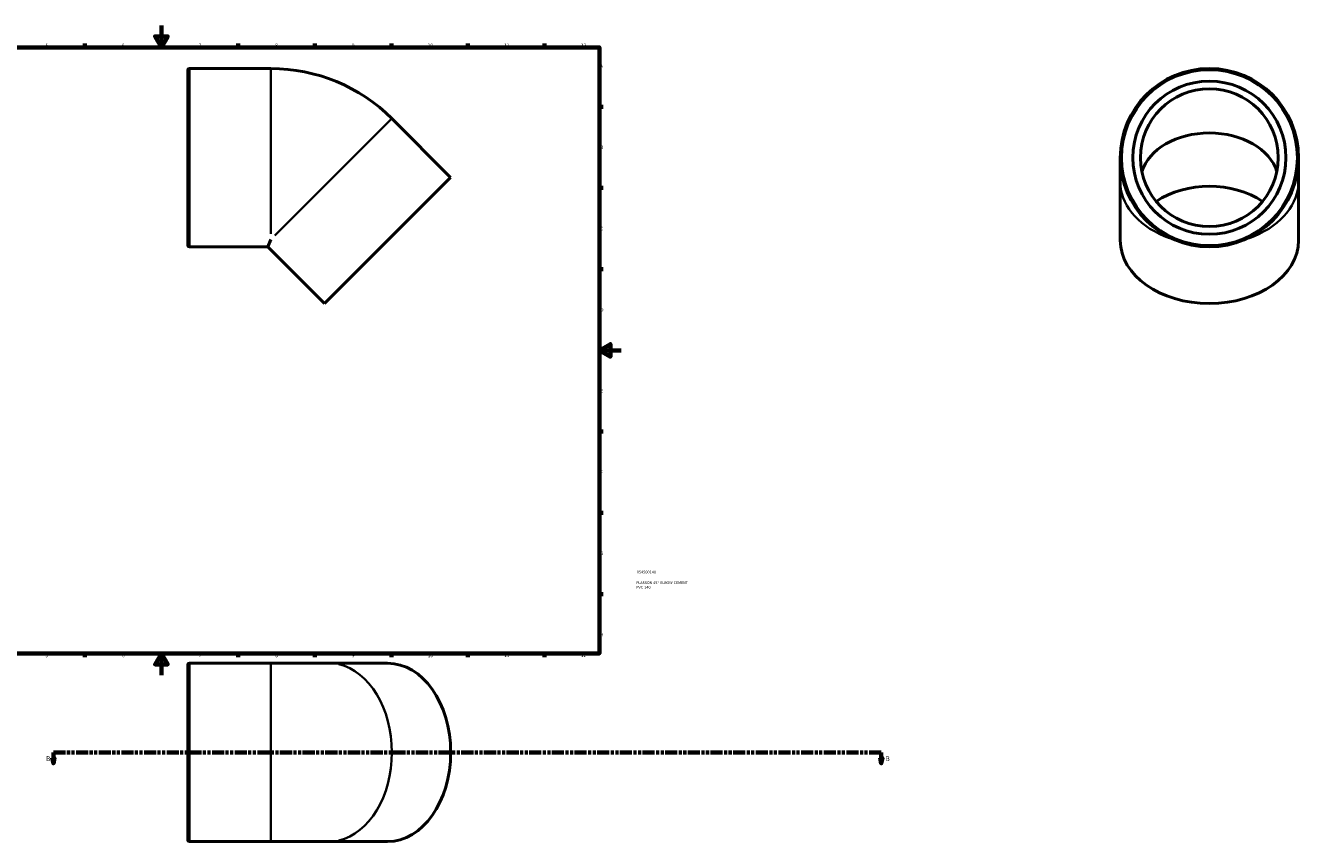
# Model space of a CAD drawing. Header units: millimetres. Extents: x -483 to 1460, y -152 to 1617.
# Tile 3 of 4: x 296 to 1460, y -152 to 594. Entities that reach past the tile are written whole.
import ezdxf

# ---------------------------------------------------------------- set-up
doc = ezdxf.new("R2010")
doc.units = ezdxf.units.MM
doc.linetypes.add('DOUBLE_DASH_CHAIN', pattern=[1.2403, 0.6614, -0.0827, 0.1654, -0.0827, 0.1654, -0.0827])
for name, color, linetype, lineweight in [('Border (ANSI)', 7, 'Continuous', 70), ('Section Line (ANSI)', 7, 'DOUBLE_DASH_CHAIN', 70), ('Title (ISO)', 7, 'Continuous', 50), ('Visible (ANSI)', 7, 'Continuous', 50), ('Visible Narrow (ANSI)', 7, 'Continuous', 35)]:
    doc.layers.add(name, color=color, linetype=linetype, lineweight=lineweight)
doc.styles.add('Label Text (ANSI)', font='tahoma.ttf')
doc.styles.add('Note Text (ANSI)', font='tahoma.ttf')
doc.styles.add('Note Text (ISO)', font='tahoma.ttf')

# ---------------------------------------------------------------- blocks, each defined once
blk = doc.blocks.new('Borders Default Border')
at = {"layer": 'Border (ANSI)'}
for p, q in [((70.1, 574), (70.1, 577.4)), ((140.2, 574), (140.2, 577.4)), ((210.2, 574), (210.2, 577.4)), ((280.3, 574), (280.3, 577.4)), ((350.4, 574), (350.4, 577.4)), ((490.6, 574), (490.6, 577.4)), ((560.7, 574), (560.7, 577.4)), ((630.8, 574), (630.8, 577.4)), ((700.8, 574), (700.8, 577.4)), ((770.9, 574), (770.9, 577.4)), ((20, 519.7), (16.6, 519.7)), ((821, 519.7), (824.4, 519.7)), ((20, 445.5), (16.6, 445.5)), ((821, 445.5), (824.4, 445.5)), ((20, 371.2), (16.6, 371.2)), ((821, 371.2), (824.4, 371.2)), ((20, 222.7), (16.6, 222.7)), ((821, 222.7), (824.4, 222.7)), ((20, 148.5), (16.6, 148.5)), ((821, 148.5), (824.4, 148.5)), ((20, 74.3), (16.6, 74.3)), ((821, 74.3), (824.4, 74.3)), ((70.1, 20), (70.1, 16.6)), ((140.2, 20), (140.2, 16.6)), ((210.2, 20), (210.2, 16.6)), ((280.3, 20), (280.3, 16.6)), ((350.4, 20), (350.4, 16.6)), ((490.6, 20), (490.6, 16.6)), ((560.7, 20), (560.7, 16.6)), ((630.8, 20), (630.8, 16.6)), ((700.8, 20), (700.8, 16.6)), ((770.9, 20), (770.9, 16.6))]:
    blk.add_line(p, q, dxfattribs=at)
at = {"layer": 'Border (ANSI)', "flags": 128}
for points in [[(420.5, 594), (420.5, 574), (414.7, 584), (426.3, 584), (420.5, 574)], [(20, 20), (20, 574), (821, 574), (821, 20), (20, 20)], [(0, 297), (20, 297), (10, 302.8), (10, 291.2), (20, 297)], [(841, 297), (821, 297), (831, 302.8), (831, 291.2), (821, 297)], [(420.5, 0), (420.5, 20), (414.7, 10), (426.3, 10), (420.5, 20)]]:
    blk.add_lwpolyline(points, dxfattribs=at)
at = {"layer": 'Border (ANSI)', "char_height": 3.05, "attachment_point": 7, "style": 'Note Text (ANSI)'}
for s, insert in [('1', (34.4, 574.4)), ('2', (104.2, 574.4)), ('3', (174.3, 574.3)), ('4', (244.2, 574.4)), ('5', (314.5, 574.3)), ('6', (384.5, 574.3)), ('7', (454.6, 574.4)), ('8', (524.6, 574.3)), ('9', (594.7, 574.3)), ('10', (664, 574.3)), ('11', (734, 574.4)), ('12', (804.1, 574.4)), ('A', (16.8, 555.4)), ('A', (821.6, 555.4)), ('B', (17.1, 481.1)), ('B', (822, 481.1)), ('C', (17, 406.8)), ('C', (821.8, 406.8)), ('D', (17, 332.6)), ('D', (821.8, 332.6)), ('E', (17.2, 258.4)), ('E', (822.1, 258.4)), ('F', (17.3, 184.1)), ('F', (822.1, 184.1)), ('G', (16.8, 109.8)), ('G', (821.7, 109.8)), ('H', (17, 35.6)), ('H', (821.8, 35.6)), ('1', (34.4, 16.6)), ('2', (104.2, 16.6)), ('3', (174.3, 16.5)), ('4', (244.2, 16.6)), ('5', (314.5, 16.5)), ('6', (384.5, 16.5)), ('7', (454.6, 16.6)), ('8', (524.6, 16.5)), ('9', (594.7, 16.5)), ('10', (664, 16.5)), ('11', (734, 16.6)), ('12', (804.1, 16.6))]:
    blk.add_mtext(s, dxfattribs=dict(at, insert=insert))
blk = doc.blocks.new('Title Blocks ISO')
at = {"layer": 'Title (ISO)', "color": 232, "true_color": 0xca0064, "style": 'Note Text (ISO)'}
for tag, p in [('PART_NUMBER_001', (34.1, 73.1)), ('DESCRIPTION_001', (33.8, 63.4)), ('DESCRIPTION_002', (33.8, 59.2))]:
    blk.add_attdef(tag, p, '', height=2.5, dxfattribs=at)
blk = doc.blocks.new('2dTransSection0')
at = {"layer": 'Section Line (ANSI)', "linetype": 'Continuous'}
for p, q in [((320.8, -75.5), (321.8, -80.5)), ((322.8, -75.5), (320.8, -75.5)), ((321.8, -70.5), (332.9, -70.5)), ((321.8, -70.5), (321.8, -75.5)), ((321.8, -75.5), (321.8, -80.5)), ((321.8, -80.5), (322.8, -75.5)), ((1067.6, -70.5), (1078.7, -70.5)), ((1077.7, -75.5), (1078.7, -80.5)), ((1079.7, -75.5), (1077.7, -75.5)), ((1078.7, -70.5), (1078.7, -75.5)), ((1078.7, -75.5), (1078.7, -80.5)), ((1078.7, -80.5), (1079.7, -75.5))]:
    blk.add_line(p, q, dxfattribs=at)
at = {"layer": 'Section Line (ANSI)', "linetype": 'DOUBLE_DASH_CHAIN', "ltscale": 16.702276}
blk.add_line((321.8, -70.5), (1078.7, -70.5), dxfattribs=at)
at = {"layer": 'Section Line (ANSI)', "linetype": 'Continuous', "flags": 128}
for points in [[(320.8, -75.5), (321.8, -80.5), (322.8, -75.5), (320.8, -75.5)], [(1077.7, -75.5), (1078.7, -80.5), (1079.7, -75.5), (1077.7, -75.5)]]:
    blk.add_lwpolyline(points, dxfattribs=at)
at = {"layer": 'Section Line (ANSI)'}
for points in [[(320.8, -75.5), (321.8, -80.5), (322.8, -75.5), (320.8, -75.5)], [(1077.7, -75.5), (1078.7, -80.5), (1079.7, -75.5), (1077.7, -75.5)]]:
    blk.add_solid(points, dxfattribs=at)
at = {"layer": 'Section Line (ANSI)', "char_height": 4.57, "attachment_point": 7, "style": 'Label Text (ANSI)'}
for insert in [(315, -78.5), (1082.6, -78.5)]:
    blk.add_mtext('B', dxfattribs=dict(at, insert=insert))

msp = doc.modelspace()

# ---------------------------------------------------------------- linework, layer by layer
at = {"layer": 'Visible (ANSI)'}
for p, q in [((444.697, 393.033), (444.697, 553.233)), ((446.097, 554.633), (520.697, 554.633)), ((684.986, 455.101), (631.246, 508.842)), ((1297.149, 473.133), (1297.149, 451.212)), ((1460.149, 451.212), (1460.149, 473.133)), ((684.986, 455.101), (569.728, 339.843)), ((1297.149, 397.472), (1297.149, 451.212)), ((1460.149, 397.472), (1460.149, 451.212)), ((520.697, 398.292), (517.938, 391.633)), ((446.097, 391.633), (517.938, 391.633)), ((569.728, 339.843), (517.938, 391.633)), ((444.697, -150.571), (444.697, 9.629)), ((446.097, 11.029), (520.697, 11.029)), ((573.617, 11.029), (520.697, 11.029)), ((627.357, 11.029), (573.617, 11.029)), ((446.097, -151.971), (520.697, -151.971)), ((520.697, -151.971), (573.617, -151.971)), ((627.357, -151.971), (573.617, -151.971))]:
    msp.add_line(p, q, dxfattribs=at)
for radius in [81.5, 70, 63]:
    msp.add_circle((1378.649, 473.133), radius, dxfattribs=at)
for centre, radius, start, end in [((446.097, 553.233), 1.4, 90, 180), ((520.697, 398.292), 156.341, 45, 90), ((446.097, 393.033), 1.4, 180, 270), ((446.097, 9.629), 1.4, 90, 180), ((446.097, -150.571), 1.4, 180, 270)]:
    msp.add_arc(centre, radius, start, end, dxfattribs=at)
for centre, major_axis, start_param, end_param in [((1378.649, 451.212), (63, 0), 0.20525761, 2.93633504), ((1378.649, 397.472), (-70, 0), 3.94443013, 5.48034783), ((1378.649, 397.472), (-81.5, 0), 0, 3.14159265), ((627.357, -70.471), (0, -81.5), 0, 3.14159265)]:
    msp.add_ellipse(centre, major_axis=major_axis, ratio=0.70710678, start_param=start_param, end_param=end_param, dxfattribs=at)
at = {"layer": 'Visible Narrow (ANSI)'}
for p, q in [((446.097, 553.629), (446.097, 392.636)), ((520.697, 403.388), (520.697, 553.872)), ((630.709, 508.304), (524.301, 401.896)), ((446.097, 10.025), (446.097, -150.968)), ((520.697, -150.968), (520.697, 10.025))]:
    msp.add_line(p, q, dxfattribs=at)
msp.add_circle((1378.649, 473.133), 80.1, dxfattribs=at)
for centre, major_axis, start_param, end_param in [((1378.649, 451.212), (-81.5, 0), 0.05818695, 1.10555204), ((1378.649, 451.212), (81.5, 0), 5.17763327, 6.22499836), ((573.617, -70.471), (0, -81.5), 0.15707963, 2.98451302)]:
    msp.add_ellipse(centre, major_axis=major_axis, ratio=0.70710678, start_param=start_param, end_param=end_param, dxfattribs=at)

# ---------------------------------------------------------------- block references
msp.add_blockref('Borders Default Border', (0, 0))
msp.add_blockref('Title Blocks ISO', (821, 20)).add_auto_attribs({'PART_NUMBER_001': '054500140', 'DESCRIPTION_001': 'PLASSON 45° ELBOW CEMENT', 'DESCRIPTION_002': 'PVC 140'})
at = {"layer": 'Section Line (ANSI)'}
msp.add_blockref('2dTransSection0', (0, 0), dxfattribs=at)

doc.saveas('drawing.dxf')
